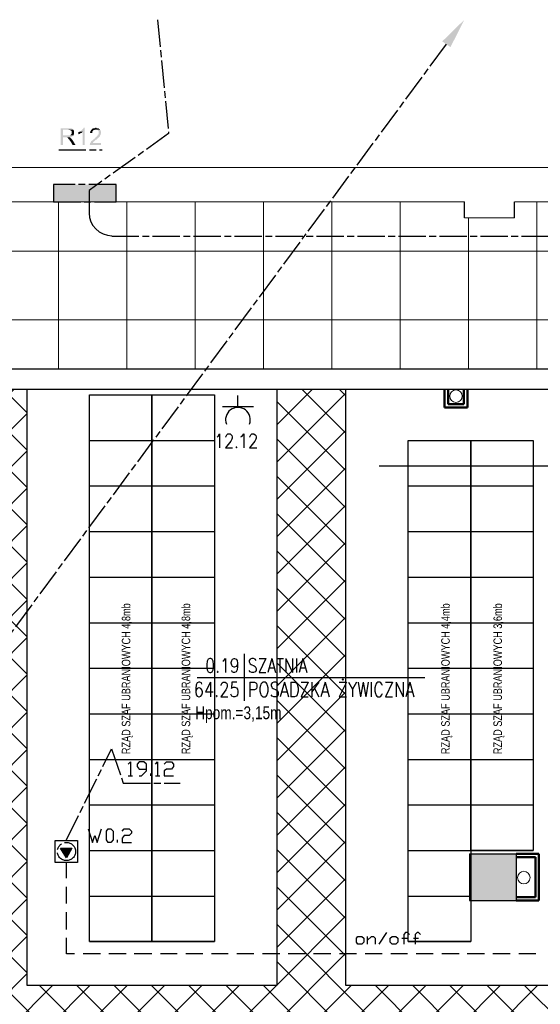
# Model space of a CAD drawing. Header units: millimetres. Extents: x 282377 to 1404227, y -783705 to 1038705.
# Tile 70 of 243: x 376306 to 376764, y 8906 to 9770. Entities that reach past the tile are written whole.
import ezdxf
from ezdxf import colors
from ezdxf.entities.mleader import LeaderData, LeaderLine
from ezdxf.enums import TextEntityAlignment as Align
from ezdxf.math import Vec2, Vec3

# ---------------------------------------------------------------- set-up
doc = ezdxf.new("R2010")
doc.units = ezdxf.units.MM
doc.linetypes.add('ACAD_ISO08W100', pattern=[36, 24, -3, 6, -3])
doc.layers.add('!!ELEKTRYKA', color=7, linetype='Continuous')
doc.layers.add('BA_KS_ist.', color=34, linetype='Continuous', lineweight=13)
doc.styles.add('BIKTC', font='bikromsw.shx', dxfattribs={"width": 0.8})
doc.styles.add('ROMANS', font='romans', dxfattribs={"width": 0.7})
doc.styles.get("Standard").update_dxf_attribs({"font": 'arial.ttf'})

# ---------------------------------------------------------------- blocks, each defined once
blk = doc.blocks.new('bikmet')
blk.add_line((0, 1.65), (0, -1.65))
at = {"style": 'ROMANS', "width": 0.8}
blk.add_attdef('NRPOM', text='', height=1, dxfattribs=at).set_placement((-0.333, 0.333), align=Align.RIGHT)
blk.add_attdef('NWAPOM', (0.25, 0.333), '', height=1, dxfattribs=at)
blk.add_attdef('RAREA', text='', height=1.042, dxfattribs=at).set_placement((-0.333, -0.333), align=Align.TOP_RIGHT)
blk.add_attdef('PODLOGA', text='', height=1.042, dxfattribs=at).set_placement((0.25, -0.333), align=Align.TOP_LEFT)
blk = doc.blocks.new('A$C6810ecfa')
at = {"layer": 'BA_KS_ist.', "color": 18, "linetype": 'Continuous', "lineweight": 20, "ltscale": 25, "true_color": 0x000000}
for centre in [(-1217.94, 2197.31), (-1158.3, 1774.72)]:
    blk.add_circle(centre, 5.5, dxfattribs=at)

msp = doc.modelspace()

# ---------------------------------------------------------------- hatches: boundary and pattern name
at = {"layer": '!!ELEKTRYKA', "linetype": 'ACAD_ISO08W100', "true_color": 0x950000}
for points in [[(376349.25, 9675.22), (376342.46, 9675.22), (376342.46, 9660.41), (376344.58, 9660.41), (376344.58, 9667.18), (376346.7, 9667.18), (376350.07, 9667.18), (376350.5, 9667.18), (376350.93, 9667.18), (376351.37, 9667.6), (376351.75, 9667.6), (376352.19, 9667.6), (376352.62, 9668.03), (376353.05, 9668.03), (376353.05, 9668.45), (376353.48, 9668.45), (376353.48, 9668.87), (376344.58, 9668.87), (376344.58, 9673.95), (376349.25, 9673.95), (376353.48, 9673.95), (376353.05, 9674.37), (376352.62, 9674.8), (376352.62, 9674.8), (376352.19, 9674.8), (376352.19, 9675.22), (376351.75, 9675.22), (376351.37, 9675.22), (376350.93, 9675.22), (376350.5, 9675.22), (376350.07, 9675.22), (376349.64, 9675.22)], [(376353.43, 9673.97), (376349.2, 9673.97), (376349.2, 9673.97), (376349.63, 9673.55), (376350.02, 9673.55), (376350.45, 9673.55), (376350.88, 9673.55), (376351.32, 9673.13), (376351.75, 9673.13), (376351.75, 9672.7), (376352.14, 9672.7), (376352.14, 9672.28), (376352.14, 9671.86), (376352.14, 9671.43), (376352.14, 9671.01), (376352.14, 9670.59), (376352.14, 9670.16), (376351.75, 9670.16), (376351.75, 9669.74), (376351.32, 9669.32), (376351.32, 9669.32), (376350.88, 9668.89), (376350.88, 9668.89), (376350.45, 9668.89), (376350.02, 9668.89), (376349.63, 9668.89), (376349.2, 9668.89), (376348.77, 9668.89), (376344.53, 9668.89), (376353.43, 9668.89), (376353.86, 9668.89), (376353.86, 9669.32), (376353.86, 9669.74), (376354.25, 9670.16), (376354.25, 9670.59), (376354.25, 9671.01), (376354.25, 9671.43), (376354.25, 9671.86), (376354.25, 9671.86), (376354.25, 9672.28), (376354.25, 9672.7), (376353.86, 9673.13), (376353.86, 9673.55), (376353.86, 9673.55)], [(376363.59, 9675.66), (376362.77, 9675.66), (376362.77, 9675.23), (376362.34, 9675.23), (376362.34, 9674.81), (376361.91, 9674.39), (376361.48, 9673.97), (376361.48, 9673.97), (376361.05, 9673.54), (376360.62, 9673.12), (376360.62, 9673.12), (376360.23, 9672.69), (376359.8, 9672.69), (376359.37, 9672.27), (376361.91, 9672.27), (376361.91, 9660.42), (376363.59, 9660.42)], [(376377.16, 9673.95), (376373.37, 9673.95), (376373.37, 9673.95), (376373.8, 9673.95), (376374.19, 9673.95), (376374.62, 9673.53), (376375.05, 9673.53), (376375.48, 9673.11), (376375.48, 9673.11), (376375.48, 9672.68), (376375.91, 9672.68), (376375.91, 9672.26), (376375.91, 9671.84), (376375.91, 9671.41), (376375.91, 9670.99), (376375.91, 9670.57), (376375.91, 9670.14), (376375.91, 9669.72), (376375.48, 9669.72), (376375.05, 9669.3), (376375.05, 9668.87), (376375.05, 9668.87), (376374.62, 9668.45), (376374.19, 9668.03), (376374.19, 9668.03), (376373.8, 9667.6), (376373.37, 9667.18), (376372.94, 9667.18), (376372.94, 9666.76), (376372.51, 9666.33), (376372.08, 9665.91), (376371.65, 9665.49), (376371.26, 9665.49), (376370.83, 9665.06), (376370.4, 9664.64), (376370.4, 9664.64), (376369.97, 9664.22), (376369.53, 9663.8), (376369.53, 9663.8), (376369.1, 9663.37), (376369.1, 9662.95), (376368.72, 9662.95), (376368.72, 9662.53), (376368.29, 9662.1), (376368.29, 9661.68), (376368.29, 9661.68), (376368.29, 9661.25), (376368.29, 9660.83), (376367.86, 9660.41), (376378.02, 9660.41), (376378.02, 9662.1), (376370.83, 9662.1), (376370.83, 9662.1), (376370.83, 9662.53), (376371.26, 9662.95), (376371.26, 9663.37), (376371.65, 9663.37), (376371.65, 9663.37), (376372.08, 9663.8), (376372.08, 9663.8), (376372.51, 9664.22), (376372.94, 9664.64), (376373.37, 9665.06), (376373.8, 9665.06), (376374.19, 9665.49), (376374.62, 9665.91), (376374.62, 9666.33), (376375.05, 9666.33), (376375.48, 9666.76), (376375.91, 9667.18), (376375.91, 9667.18), (376376.34, 9667.6), (376376.34, 9667.6), (376376.34, 9667.6), (376376.73, 9668.03), (376377.16, 9668.45), (376377.16, 9668.87), (376377.59, 9669.3), (376377.59, 9669.72), (376377.59, 9669.72), (376377.59, 9670.14), (376378.02, 9670.57), (376378.02, 9670.99), (376378.02, 9671.41), (376378.02, 9671.41), (376378.02, 9671.84), (376378.02, 9672.26), (376377.59, 9672.68), (376377.59, 9673.11), (376377.59, 9673.11), (376377.16, 9673.53)], [(376373.35, 9675.65), (376372.92, 9675.65), (376372.49, 9675.23), (376372.06, 9675.23), (376371.67, 9675.23), (376371.24, 9675.23), (376370.81, 9674.8), (376370.38, 9674.8), (376369.95, 9674.8), (376369.95, 9674.38), (376369.56, 9673.96), (376369.56, 9673.96), (376369.13, 9673.53), (376369.13, 9673.11), (376368.7, 9672.69), (376368.7, 9672.26), (376368.7, 9671.84), (376368.27, 9671.42), (376368.27, 9670.99), (376370.38, 9670.99), (376370.38, 9671.42), (376370.38, 9671.84), (376370.38, 9672.26), (376370.81, 9672.69), (376370.81, 9672.69), (376371.24, 9673.11), (376371.24, 9673.53), (376371.67, 9673.53), (376372.06, 9673.53), (376372.49, 9673.96), (376372.92, 9673.96), (376373.35, 9673.96), (376377.14, 9673.96), (376376.75, 9674.38), (376376.75, 9674.38), (376376.32, 9674.38), (376375.89, 9674.8), (376375.89, 9674.8), (376375.46, 9675.23), (376375.03, 9675.23), (376374.6, 9675.23), (376374.21, 9675.23), (376373.78, 9675.65)], [(376350.04, 9667.19), (376346.67, 9667.19), (376347.1, 9667.19), (376347.53, 9667.19), (376347.92, 9667.19), (376347.92, 9666.76), (376348.36, 9666.76), (376348.79, 9666.76), (376348.79, 9666.34), (376349.22, 9666.34), (376349.22, 9665.92), (376349.65, 9665.49), (376349.65, 9665.49), (376350.04, 9665.49), (376350.04, 9665.07), (376350.47, 9664.65), (376350.47, 9664.22), (376350.9, 9663.8), (376351.34, 9663.38), (376353.02, 9660.41), (376355.57, 9660.41), (376353.02, 9664.65), (376353.02, 9664.65), (376352.59, 9665.07), (376352.59, 9665.49), (376352.16, 9665.49), (376351.77, 9665.92), (376351.77, 9666.34), (376351.34, 9666.34), (376351.34, 9666.76), (376350.9, 9666.76), (376350.47, 9667.19)], [(376359.38, 9672.26), (376358.99, 9672.26), (376358.56, 9671.83), (376358.13, 9671.83), (376358.13, 9669.72), (376358.56, 9670.14), (376358.56, 9670.14), (376358.99, 9670.14), (376359.38, 9670.57), (376359.81, 9670.57), (376360.24, 9670.99), (376360.24, 9670.99), (376360.67, 9670.99), (376361.1, 9671.41), (376361.53, 9671.83), (376361.53, 9671.83), (376361.92, 9672.26)]]:
    msp.add_hatch(color=14, dxfattribs=at).paths.add_polyline_path(points)
at = {"layer": '!!ELEKTRYKA'}
h = msp.add_hatch(dxfattribs=at)
h.set_pattern_fill('ANSI37', color=252, scale=7.3)
h.set_pattern_definition([(45, (324786.384, 41907.945), (-16.388967, 16.388967), []), (135, (324786.384, 41907.945), (-16.388967, -16.388967), [])])
h.paths.add_polyline_path([(376532.73, 9446.12), (376592.73, 9446.12), (376592.73, 8922.99), (376812.73, 8922.99), (376812.73, 9446.12), (376872.73, 9446.12), (376872.73, 9326.62), (376872.73, 9266.62), (376872.73, 8862.99), (376252.73, 8862.99), (376252.73, 8922.99), (376252.73, 9446.12), (376312.73, 9446.12), (376312.73, 8922.99), (376532.73, 8922.99)])
h.paths.add_polyline_path([(376872.73, 8922.99), (376990.23, 8922.99), (376990.23, 8862.99), (376872.73, 8862.99)])
h = msp.add_hatch(color=252, dxfattribs=at)
h.dxf.hatch_style = 1
h.paths.add_polyline_path([(376701.73, 8997.12), (376742.73, 8997.12), (376742.73, 9038.12), (376701.73, 9038.12)])

# ---------------------------------------------------------------- linework, layer by layer
at = {"layer": '!!ELEKTRYKA', "color": 252, "lineweight": 20}
for p, q in [((376006.23, 9640.62), (377096.73, 9640.62)), ((376697.23, 9610.62), (376141.23, 9610.62)), ((377126.73, 9610.62), (376741.23, 9610.62)), ((376741.23, 9596.62), (376697.23, 9596.62))]:
    msp.add_line(p, q, dxfattribs=at)
at = {"layer": '!!ELEKTRYKA', "color": 252, "lineweight": 15, "ltscale": 15}
for p, q in [((376340.73, 9610.62), (376340.73, 9463.62)), ((376400.73, 9610.62), (376400.73, 9463.62)), ((376460.73, 9610.62), (376460.73, 9463.62)), ((376520.73, 9610.62), (376520.73, 9463.62)), ((376580.73, 9610.62), (376580.73, 9463.62)), ((376640.73, 9610.62), (376640.73, 9463.62)), ((376760.73, 9610.62), (376760.73, 9463.62)), ((376700.73, 9596.62), (376700.73, 9463.62)), ((375872.23, 9567.12), (377294.73, 9567.12)), ((375872.23, 9507.12), (377294.73, 9507.12))]:
    msp.add_line(p, q, dxfattribs=at)
at = {"layer": '!!ELEKTRYKA', "color": 252}
for p, q in [((376697.23, 9596.62), (376697.23, 9610.62)), ((376741.23, 9596.62), (376741.23, 9610.62)), ((377002.23, 9463.62), (376039.23, 9463.62)), ((376142.73, 9446.12), (376985.73, 9446.12)), ((376252.73, 9446.12), (376312.73, 9446.12)), ((376312.73, 9446.12), (376312.73, 8922.99)), ((376532.73, 8922.99), (376532.73, 9446.12)), ((376532.73, 9446.12), (376592.73, 9446.12)), ((376592.73, 9446.12), (376592.73, 8922.99)), ((376367.73, 9401.12), (376422.73, 9401.12)), ((376422.73, 9401.12), (376477.73, 9401.12)), ((376647.73, 9401.12), (376702.73, 9401.12)), ((376702.73, 9401.12), (376757.73, 9401.12)), ((376367.73, 9361.12), (376422.73, 9361.12)), ((376422.73, 9361.12), (376477.73, 9361.12)), ((376647.73, 9361.12), (376702.73, 9361.12)), ((376702.73, 9361.12), (376757.73, 9361.12)), ((376367.73, 9321.12), (376422.73, 9321.12)), ((376422.73, 9321.12), (376477.73, 9321.12)), ((376647.73, 9321.12), (376702.73, 9321.12)), ((376702.73, 9321.12), (376757.73, 9321.12)), ((376367.73, 9281.12), (376422.73, 9281.12)), ((376422.73, 9281.12), (376477.73, 9281.12)), ((376647.73, 9281.12), (376702.73, 9281.12)), ((376702.73, 9281.12), (376757.73, 9281.12)), ((376367.73, 9241.12), (376422.73, 9241.12)), ((376422.73, 9241.12), (376477.73, 9241.12)), ((376647.73, 9241.12), (376702.73, 9241.12)), ((376702.73, 9241.12), (376757.73, 9241.12)), ((376367.73, 9201.12), (376422.73, 9201.12)), ((376422.73, 9201.12), (376477.73, 9201.12)), ((376647.73, 9201.12), (376702.73, 9201.12)), ((376702.73, 9201.12), (376757.73, 9201.12)), ((376462.34, 9193.13), (376662.55, 9193.13)), ((376367.73, 9161.12), (376422.73, 9161.12)), ((376422.73, 9161.12), (376477.73, 9161.12)), ((376647.73, 9161.12), (376702.73, 9161.12)), ((376702.73, 9161.12), (376757.73, 9161.12)), ((376367.73, 9121.12), (376422.73, 9121.12)), ((376422.73, 9121.12), (376477.73, 9121.12)), ((376647.73, 9121.12), (376702.73, 9121.12)), ((376702.73, 9121.12), (376757.73, 9121.12)), ((376367.73, 9081.12), (376422.73, 9081.12)), ((376422.73, 9081.12), (376477.73, 9081.12)), ((376647.73, 9081.12), (376702.73, 9081.12)), ((376702.73, 9081.12), (376757.73, 9081.12)), ((376367.73, 9041.12), (376422.73, 9041.12)), ((376422.73, 9041.12), (376477.73, 9041.12)), ((376647.73, 9041.12), (376702.73, 9041.12)), ((376701.73, 9038.12), (376742.73, 9038.12)), ((376701.73, 9038.12), (376701.73, 8997.12)), ((376702.73, 9041.12), (376757.73, 9041.12)), ((376742.73, 9038.12), (376742.73, 8997.12)), ((376367.73, 9001.12), (376422.73, 9001.12)), ((376422.73, 9001.12), (376477.73, 9001.12)), ((376647.73, 9001.12), (376702.73, 9001.12)), ((376701.73, 8997.12), (376742.73, 8997.12)), ((376367.73, 8961.12), (376422.73, 8961.12)), ((376422.73, 8961.12), (376477.73, 8961.12)), ((376647.73, 8961.12), (376702.73, 8961.12)), ((376312.73, 8922.99), (376532.73, 8922.99)), ((376592.73, 8922.99), (376812.73, 8922.99))]:
    msp.add_line(p, q, dxfattribs=at)
at = {"layer": '!!ELEKTRYKA', "color": 252, "lineweight": 50}
for p, q in [((376679.8, 9429.93), (376679.8, 9446.12)), ((376682.8, 9432.93), (376682.8, 9446.12)), ((376696.8, 9432.93), (376696.8, 9446.12)), ((376699.8, 9429.93), (376699.8, 9446.12)), ((376696.8, 9432.93), (376682.8, 9432.93)), ((376699.8, 9429.93), (376679.8, 9429.93)), ((376742.73, 9038.12), (376762.73, 9038.12)), ((376742.73, 9035.12), (376759.73, 9035.12)), ((376759.73, 9035.12), (376759.73, 9000.12)), ((376762.73, 9038.12), (376762.73, 8997.12)), ((376742.73, 9000.12), (376759.73, 9000.12)), ((376742.73, 8997.12), (376762.73, 8997.12))]:
    msp.add_line(p, q, dxfattribs=at)
at = {"layer": '!!ELEKTRYKA', "color": 14, "linetype": 'ACAD_ISO08W100', "lineweight": -3, "true_color": 0x950000}
for points in [[(376427.57, 9770.47), (376437.3, 9670.56), (376367.44, 9620.61), (376367.44, 9600.71), (376367.87, 9596.9), (376369.12, 9593.09), (376370.84, 9589.71), (376373.38, 9586.74), (376376.31, 9584.2), (376379.72, 9582.51), (376383.55, 9581.24), (376387.34, 9580.82)], [(376681.12, 9748.9), (376127.37, 9000.42)], [(376340.74, 9656.19), (376378.82, 9656.19)], [(376387.31, 9580.4), (377227.24, 9580.4)]]:
    msp.add_lwpolyline(points, dxfattribs=at)
msp.add_lwpolyline([(376336.11, 9610.45), (376391.14, 9610.45), (376391.14, 9625.69), (376336.11, 9625.69)], close=True, dxfattribs=at)
at = {"layer": '!!ELEKTRYKA', "color": 252}
for points in [[(376422.73, 9441.12), (376422.73, 8961.12), (376367.73, 8961.12), (376367.73, 9441.12)], [(376477.73, 9441.12), (376477.73, 8961.12), (376422.73, 8961.12), (376422.73, 9441.12)], [(376702.73, 9401.12), (376702.73, 8961.12), (376647.73, 8961.12), (376647.73, 9401.12)], [(376757.73, 9401.12), (376757.73, 9041.12), (376702.73, 9041.12), (376702.73, 9401.12)]]:
    msp.add_lwpolyline(points, close=True, dxfattribs=at)
at = {"layer": '!!ELEKTRYKA', "color": 202, "linetype": 'Continuous', "lineweight": -3, "true_color": 0xa500dd}
for points in [[(376498.23, 9430.54), (376498.23, 9440.7)], [(376511.78, 9430.54), (376484.68, 9430.54)]]:
    msp.add_lwpolyline(points, dxfattribs=at)
at = {"layer": '!!ELEKTRYKA', "color": 192, "linetype": 'ACAD_ISO08W100', "lineweight": -3, "true_color": 0x6d00dd}
for points in [[(376479.99, 9404.31), (376480.84, 9404.73), (376482.11, 9406.85), (376482.11, 9394.57)], [(376487.66, 9403.86), (376487.66, 9404.29), (376488.08, 9405.56), (376488.5, 9405.98), (376489.35, 9406.83), (376491.47, 9406.83), (376492.31, 9405.98), (376492.74, 9405.56), (376493.16, 9404.29), (376493.16, 9403.02), (376492.74, 9402.17), (376491.89, 9400.47), (376487.23, 9394.55), (376493.58, 9394.55)], [(376500.78, 9404.29), (376502.05, 9404.72), (376503.32, 9406.83), (376503.32, 9394.56)], [(376508.82, 9403.87), (376508.82, 9404.29), (376509.25, 9405.56), (376509.67, 9405.99), (376510.52, 9406.83), (376512.21, 9406.83), (376513.48, 9405.99), (376513.9, 9405.56), (376514.33, 9404.29), (376514.33, 9403.02), (376513.9, 9402.18), (376513.06, 9400.48), (376508.4, 9394.56), (376514.75, 9394.56)], [(376496.97, 9395.83), (376496.55, 9395.4), (376496.97, 9394.56), (376497.39, 9395.4)]]:
    msp.add_lwpolyline(points, dxfattribs=at)
at = {"layer": '!!ELEKTRYKA', "color": 172, "linetype": 'ACAD_ISO08W100', "lineweight": -3, "true_color": 0x0000b8}
for points in [[(376347.5, 9050.39), (376387.28, 9130.39), (376397.47, 9100.34)], [(376401.67, 9116.86), (376403.77, 9118.97), (376403.77, 9106.7)], [(376411.45, 9106.68), (376413.55, 9106.68), (376417.79, 9110.92), (376417.79, 9116.85), (376415.65, 9118.96), (376411.45, 9118.96), (376409.74, 9116.85), (376409.74, 9114.73), (376411.45, 9112.61), (376417.79, 9112.61)], [(376425.82, 9116.85), (376427.53, 9118.96), (376427.53, 9106.69)], [(376433.48, 9116.83), (376435.61, 9118.95), (376439.84, 9118.95), (376441.54, 9116.83), (376441.54, 9114.72), (376439.84, 9112.6), (376435.61, 9112.6), (376433.48, 9110.91), (376433.48, 9106.67), (376441.54, 9106.67)], [(376401.67, 9106.7), (376405.48, 9106.7)], [(376421.61, 9106.68), (376421.61, 9108.8)], [(376425.82, 9106.69), (376429.62, 9106.69)], [(376397.46, 9100.34), (376447.42, 9100.34)], [(376366.54, 9060.12), (376370.33, 9048.27), (376372.49, 9054.2), (376374.6, 9048.27), (376378.39, 9060.12)], [(376396.63, 9058), (376398.3, 9060.11), (376402.55, 9060.11), (376404.69, 9058), (376404.69, 9056.3), (376402.55, 9054.19), (376398.3, 9054.19), (376396.63, 9052.07), (376396.63, 9048.26), (376404.69, 9048.26)], [(376392.42, 9048.25), (376392.42, 9050.37)], [(376347.5, 9016.94), (376347.5, 9030.49)], [(376347.5, 8994.5), (376347.5, 9009.32)], [(376347.5, 8971.64), (376347.5, 8986.88)], [(376354.71, 8950.47), (376347.5, 8950.47), (376347.5, 8964.44)], [(376612.12, 8958.94), (376612.12, 8965.71)], [(376612.12, 8962.32), (376615.51, 8965.71), (376617.2, 8965.71), (376618.89, 8964.02), (376618.89, 8958.94)], [(376622.28, 8958.94), (376629.05, 8969.1)], [(376642.18, 8964.02), (376647.26, 8964.02)], [(376648.95, 8967.4), (376647.26, 8969.1), (376645.56, 8969.1), (376643.87, 8967.4), (376643.87, 8958.94)], [(376652.34, 8964.02), (376657, 8964.02)], [(376658.69, 8967.4), (376657, 8969.1), (376655.73, 8969.1), (376654.03, 8967.4), (376654.03, 8958.94)], [(376377.59, 8950.47), (376362.33, 8950.47)], [(376400, 8950.47), (376384.79, 8950.47)], [(376422.46, 8950.47), (376407.2, 8950.47)], [(376444.87, 8950.47), (376430.09, 8950.47)], [(376467.33, 8950.47), (376452.5, 8950.47)], [(376489.74, 8950.47), (376474.96, 8950.47)], [(376512.2, 8950.47), (376497.37, 8950.47)], [(376535.04, 8950.47), (376519.82, 8950.47)], [(376557.49, 8950.47), (376542.24, 8950.47)], [(376579.95, 8950.47), (376564.69, 8950.47)], [(376602.36, 8950.47), (376587.54, 8950.47)], [(376624.82, 8950.47), (376609.99, 8950.47)], [(376647.23, 8950.47), (376632.45, 8950.47)], [(376669.69, 8950.47), (376654.86, 8950.47)], [(376692.53, 8950.47), (376677.31, 8950.47)], [(376714.98, 8950.47), (376699.73, 8950.47)], [(376737.4, 8950.47), (376722.18, 8950.47)], [(376759.85, 8950.47), (376745.03, 8950.47)]]:
    msp.add_lwpolyline(points, dxfattribs=at)
for points in [[(376384.3, 9048.27), (376382.62, 9050.39), (376382.62, 9058.01), (376384.3, 9060.12), (376386.45, 9060.12), (376388.55, 9058.01), (376388.55, 9050.39), (376386.45, 9048.27)], [(376357.23, 9030.48), (376337.77, 9030.48), (376337.77, 9049.96), (376357.23, 9049.96)], [(376347.56, 9034.7), (376342.46, 9043.17), (376352.19, 9043.17)], [(376607.04, 8958.94), (376603.65, 8958.94), (376602.38, 8960.63), (376602.38, 8964.02), (376603.65, 8965.71), (376607.04, 8965.71), (376608.73, 8964.02), (376608.73, 8960.63)], [(376637.1, 8958.94), (376633.71, 8958.94), (376632.02, 8960.63), (376632.02, 8964.02), (376633.71, 8965.71), (376637.1, 8965.71), (376638.79, 8964.02), (376638.79, 8960.63)]]:
    msp.add_lwpolyline(points, close=True, dxfattribs=at)
msp.add_circle((376347.57, 9040.21), 8.01, dxfattribs=at)
at = {"layer": '!!ELEKTRYKA', "color": 202, "linetype": 'Continuous', "lineweight": -3, "true_color": 0xa500dd}
msp.add_arc((376498.24, 9419.21), 10.89, 338.92251, 201.07749, dxfattribs=at)
at = {"layer": '!!ELEKTRYKA', "color": 14, "linetype": 'ACAD_ISO08W100', "lineweight": -3, "true_color": 0x950000}
for points in [[(376677.74, 9751.44), (376697.21, 9770.49), (376684.94, 9746.36)], [(376336.11, 9625.69), (376391.14, 9610.45), (376336.11, 9610.45)], [(376336.11, 9625.69), (376391.14, 9625.69), (376391.14, 9610.45)]]:
    msp.add_solid(points, dxfattribs=at)
at = {"layer": '!!ELEKTRYKA', "color": 172, "linetype": 'ACAD_ISO08W100', "lineweight": -3, "true_color": 0x0000b8}
msp.add_solid([(376342.46, 9043.17), (376352.19, 9043.17), (376347.56, 9034.7)], dxfattribs=at)

# ---------------------------------------------------------------- block references
at = {"layer": '!!ELEKTRYKA', "color": 252}
msp.add_blockref('A$C6810ecfa', (377907.73, 7242.62), dxfattribs=at)
at = {"layer": '!!ELEKTRYKA', "color": 252, "xscale": 12.5, "yscale": 12.5, "zscale": 12.5}
msp.add_blockref('bikmet', (376503.76, 9193.13), dxfattribs=at).add_auto_attribs({'NRPOM': '0.19', 'NWAPOM': 'SZATNIA', 'RAREA': '64.25', 'PODLOGA': 'POSADZKA ŻYWICZNA'})

# ---------------------------------------------------------------- texts
at = {"layer": '!!ELEKTRYKA', "color": 252, "attachment_point": 1, "style": 'BIKTC'}
for s, insert, char_height, width, rotation in [('RZĄD SZAF UBRANIOWYCH 4,8mb', (376396.22, 9125.71), 7.5, 650.6795, 90), ('RZĄD SZAF UBRANIOWYCH 4,8mb', (376448.77, 9125.71), 7.5, 650.6795, 90), ('RZĄD SZAF UBRANIOWYCH 4,4mb', (376676.83, 9125.71), 7.5, 650.6795, 90), ('RZĄD SZAF UBRANIOWYCH 3,6mb', (376722.7, 9125.71), 7.5, 650.6795, 90), ('Hpom.=3,15m', (376460.63, 9167.64), 11.25, 976.0193, 360)]:
    msp.add_mtext(s, dxfattribs=dict(at, insert=insert, char_height=char_height, width=width, rotation=rotation))

# ---------------------------------------------------------------- leaders
at = {"layer": '!!ELEKTRYKA', "color": 252}
ml = msp.add_multileader_mtext('Standard', dxfattribs=at)
ml.set_content('', color=252)
ml.set_leader_properties()
ml.build(insert=Vec2(0, 0))
ml.multileader.update_dxf_attribs({"text_top_attachment_type": 0, "text_bottom_attachment_type": 0, "arrow_head_size": 16, "scale": 4})
ctx = ml.context
ctx.base_point, ctx.scale, ctx.char_height, ctx.arrow_head_size, ctx.landing_gap_size, ctx.plane_origin = Vec3(376606.37, 9378.55), 4, 16, 16, 8, Vec3(377061.4, 9270.88)
ctx.text_align_type = 2
notes = []
notes.append((ctx, [(0, (1, 1, 0), (376779.6, 9378.55), (-1, 0), 157.23, [(1, [(376985.73, 9302.69)], 256, [])])]))
ctx.mtext.insert, ctx.mtext.alignment, ctx.mtext.flow_direction = Vec3(376614.37, 9386.55), 3, 5
for ctx, leaders in notes:
    for number, flags, end, landing, length, lines in leaders:
        leader = LeaderData()
        leader.index, (leader.has_last_leader_line, leader.has_dogleg_vector, leader.attachment_direction) = number, flags
        leader.last_leader_point, leader.dogleg_vector, leader.dogleg_length = Vec3(end), Vec3(landing), length
        for number, points, colour, breaks in lines:
            line = LeaderLine()
            line.index, line.vertices, line.color, line.breaks = number, Vec3.list(points), colors.encode_raw_color(colour), breaks
            leader.lines.append(line)
        ctx.leaders.append(leader)

doc.saveas('drawing.dxf')
